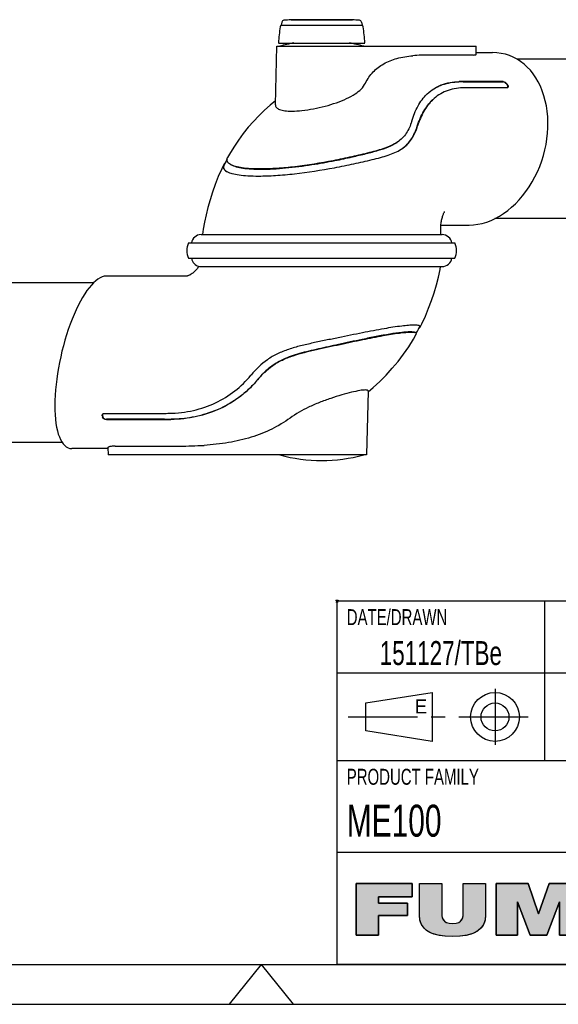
# Model space of a CAD drawing. Extents: x 0 to 420, y 0 to 297.
# Tile 3 of 14: x 205 to 272, y 0 to 123. Entities that reach past the tile are written whole.
import ezdxf

# ---------------------------------------------------------------- set-up
doc = ezdxf.new("R2010")
doc.units = 0
doc.header["$LTSCALE"] = 23.1
doc.linetypes.add('CENTER', pattern=[0.6, 0.375, -0.075, 0.075, -0.075])
doc.layers.get('0').update_dxf_attribs({"linetype": 'CONTINUOUS'})
for name, color, linetype in [('100001_DXF_CONTINUOUS_LINE', 7, 'CONTINUOUS'), ('100003_DXF_CONTINUOUS_LINE', 7, 'CONTINUOUS'), ('100279_DXF_CONTINUOUS_LINE', 7, 'CONTINUOUS'), ('100332_DXF_CONTINUOUS_LINE', 7, 'CONTINUOUS'), ('100332_DXF_FORMAT', 7, 'CONTINUOUS'), ('100337_DXF_CONTINUOUS_LINE', 7, 'CONTINUOUS'), ('105-5481_DXF_CONTINUOUS_LI', 7, 'CONTINUOUS')]:
    doc.layers.add(name, color=color, linetype=linetype)
doc.styles.get("Standard").update_dxf_attribs({"font": 'txt', "width": 0.7})
doc.styles.add('TEXTSTYLE_2', font='txt', dxfattribs={"width": 0.7})
doc.styles.add('TEXTSTYLE_3', font='txt')

# ---------------------------------------------------------------- blocks, each defined once
blk = doc.blocks.new('FUMEX_LOGO_BL1', base_point=(271.47, 11.94))
at = {"layer": '100332_DXF_FORMAT', "linetype": 'CONTINUOUS'}
for points in [[(249.69, 8.65), (246.89, 8.65), (246.89, 15.14), (253.91, 15.14), (253.91, 13.48), (249.69, 13.48), (249.69, 12.67), (253.32, 12.67), (253.32, 11.12), (249.69, 11.12)], [(263.1, 15.14), (263.1, 11.16), (263.06, 10.66), (262.95, 10.23), (262.77, 9.85), (262.52, 9.52), (262.19, 9.24), (261.79, 8.99), (261.28, 8.79), (260.65, 8.63), (259.88, 8.53), (258.96, 8.5), (258.04, 8.53), (257.27, 8.63), (256.64, 8.79), (256.13, 8.99), (255.72, 9.24), (255.39, 9.53), (255.14, 9.86), (254.96, 10.23), (254.85, 10.66), (254.81, 11.16), (254.81, 15.14), (257.61, 15.14), (257.61, 11.61), (257.62, 11.18), (257.68, 10.85), (257.79, 10.6), (257.96, 10.4), (258.19, 10.25), (258.53, 10.15), (258.97, 10.11), (259.41, 10.15), (259.73, 10.25), (259.97, 10.4), (260.13, 10.6), (260.23, 10.86), (260.29, 11.19), (260.3, 11.61), (260.3, 15.14)], [(267.08, 8.65), (264.43, 8.65), (264.43, 15.14), (268.41, 15.14), (269.71, 11.32), (269.74, 11.32), (271.04, 15.14), (275.02, 15.14), (275.02, 8.65), (272.37, 8.65), (272.37, 12.82), (272.35, 12.82), (270.77, 8.65), (268.68, 8.65), (267.1, 12.82), (267.08, 12.82)], [(284.04, 8.65), (276.37, 8.65), (276.37, 15.14), (283.9, 15.14), (283.9, 13.48), (279.17, 13.48), (279.17, 12.67), (283.46, 12.67), (283.46, 11.12), (279.17, 11.12), (279.17, 10.31), (284.04, 10.31)], [(287.6, 8.65), (284.39, 8.65), (287.68, 12.11), (284.68, 15.14), (287.97, 15.14), (289.34, 13.38), (290.69, 15.14), (293.8, 15.14), (290.89, 12.09), (294.13, 8.65), (290.76, 8.65), (289.2, 10.59)], [(294.32, 14.93), (294.24, 14.82), (294.17, 14.71), (294.13, 14.58), (294.1, 14.45), (294.09, 14.31), (293.88, 14.15), (293.87, 14.31), (293.88, 14.48), (293.92, 14.63), (293.98, 14.78), (294.06, 14.92), (294.36, 14.97)], [(294.47, 15.06), (294.36, 14.97), (294.06, 14.92), (294.16, 15.04), (294.58, 15.12)], [(294.7, 15.17), (294.58, 15.12), (294.16, 15.04), (294.27, 15.15), (294.83, 15.2)], [(294.96, 15.21), (294.83, 15.2), (294.27, 15.15), (294.34, 15.2), (295.44, 15.28), (295.58, 15.2), (295.65, 15.15), (295.76, 15.04), (295.86, 14.92), (295.94, 14.78), (296, 14.63), (296.04, 14.48), (296.05, 14.31), (296.04, 14.15), (296, 13.99), (295.94, 13.84), (295.86, 13.71), (295.76, 13.58), (295.65, 13.47), (295.58, 13.42), (295.44, 13.34), (295.29, 13.28), (295.13, 13.25), (294.8, 13.25), (294.64, 13.28), (294.48, 13.34), (294.41, 13.38), (294.96, 13.42), (295.1, 13.43), (295.22, 13.45), (295.35, 13.5), (295.46, 13.57), (295.56, 13.65), (295.6, 13.7), (295.68, 13.8), (295.75, 13.91), (295.79, 14.04), (295.82, 14.17), (295.83, 14.31), (295.82, 14.45), (295.79, 14.58), (295.75, 14.71), (295.68, 14.82), (295.6, 14.93), (295.56, 14.97), (295.46, 15.05), (295.34, 15.12), (295.22, 15.17), (295.1, 15.2)], [(294.96, 15.39), (295.13, 15.37), (295.29, 15.34), (295.44, 15.28), (294.34, 15.2), (294.48, 15.28), (294.64, 15.34), (294.8, 15.37)], [(294.74, 14.77), (294.55, 13.69), (294.55, 14.93), (295.02, 14.93), (295.02, 14.93), (295.13, 14.92), (295.21, 14.91), (295.28, 14.89), (295.33, 14.86), (295.38, 14.82), (295.4, 14.8), (295.41, 14.77), (295.44, 14.72), (295.45, 14.66), (295.46, 14.58), (295.45, 14.5), (295.43, 14.44), (295.41, 14.39), (295.09, 14.39), (295.13, 14.4), (295.16, 14.41), (295.19, 14.43), (295.21, 14.44), (295.23, 14.46), (295.24, 14.49), (295.25, 14.52), (295.26, 14.55), (295.26, 14.59), (295.26, 14.62), (295.25, 14.65), (295.24, 14.68), (295.23, 14.7), (295.21, 14.72), (295.18, 14.73), (295.15, 14.75), (295.12, 14.76), (295.08, 14.77), (295.03, 14.77), (294.99, 14.77), (294.86, 14.77)], [(294.1, 14.17), (294.13, 14.04), (294.17, 13.91), (294.24, 13.8), (294.32, 13.7), (294.16, 13.58), (294.06, 13.71), (293.98, 13.84), (293.92, 13.99), (293.88, 14.15), (294.09, 14.31)], [(294.36, 13.65), (294.46, 13.57), (294.27, 13.47), (294.16, 13.58), (294.32, 13.7)], [(294.96, 14.39), (294.98, 14.39), (295.04, 14.39), (295.09, 14.39), (295.41, 14.39), (294.74, 14.23), (294.74, 13.69), (294.55, 13.69), (294.74, 14.77), (294.74, 14.58), (294.74, 14.39), (294.85, 14.39)], [(295.14, 14.24), (295.49, 13.69), (295.28, 13.69), (294.95, 14.23), (294.74, 14.23), (295.41, 14.39), (295.37, 14.34), (295.33, 14.3), (295.27, 14.27), (295.21, 14.25)], [(294.58, 13.5), (294.7, 13.45), (294.41, 13.38), (294.27, 13.47), (294.46, 13.57)]]:
    blk.add_hatch(color=7, dxfattribs=at).paths.add_polyline_path(points)
at = {"layer": '100332_DXF_FORMAT', "color": 7, "linetype": 'CONTINUOUS'}
for p, q in [((253.91, 15.14), (246.89, 15.14)), ((246.89, 15.14), (246.89, 8.65)), ((253.91, 15.14), (246.89, 15.14)), ((246.89, 15.14), (246.89, 8.65)), ((253.91, 13.48), (253.91, 15.14)), ((253.91, 13.48), (253.91, 15.14)), ((268.41, 15.14), (264.43, 15.14)), ((264.43, 15.14), (264.43, 8.65)), ((268.41, 15.14), (264.43, 15.14)), ((264.43, 15.14), (264.43, 8.65)), ((269.71, 11.32), (268.41, 15.14)), ((269.71, 11.32), (268.41, 15.14)), ((271.04, 15.14), (269.74, 11.32)), ((271.04, 15.14), (269.74, 11.32)), ((275.02, 15.14), (271.04, 15.14)), ((275.02, 15.14), (271.04, 15.14)), ((275.02, 8.65), (275.02, 15.14)), ((275.02, 8.65), (275.02, 15.14)), ((283.9, 15.14), (276.37, 15.14)), ((276.37, 15.14), (276.37, 8.65)), ((283.9, 15.14), (276.37, 15.14)), ((276.37, 15.14), (276.37, 8.65)), ((283.9, 13.48), (283.9, 15.14)), ((283.9, 13.48), (283.9, 15.14)), ((287.97, 15.14), (284.68, 15.14)), ((284.68, 15.14), (287.68, 12.11)), ((287.97, 15.14), (284.68, 15.14)), ((284.68, 15.14), (287.68, 12.11)), ((289.34, 13.38), (287.97, 15.14)), ((289.34, 13.38), (287.97, 15.14)), ((290.69, 15.14), (289.34, 13.38)), ((290.69, 15.14), (289.34, 13.38)), ((293.8, 15.14), (290.69, 15.14)), ((293.8, 15.14), (290.69, 15.14)), ((290.89, 12.09), (293.8, 15.14)), ((290.89, 12.09), (293.8, 15.14)), ((249.69, 12.67), (249.69, 13.48)), ((249.69, 13.48), (253.91, 13.48)), ((249.69, 12.67), (249.69, 13.48)), ((249.69, 13.48), (253.91, 13.48)), ((253.32, 12.67), (249.69, 12.67)), ((253.32, 12.67), (249.69, 12.67)), ((253.32, 11.12), (253.32, 12.67)), ((253.32, 11.12), (253.32, 12.67)), ((267.08, 8.65), (267.08, 12.82)), ((267.08, 12.82), (267.1, 12.82)), ((267.08, 8.65), (267.08, 12.82)), ((267.08, 12.82), (267.1, 12.82)), ((267.1, 12.82), (268.68, 8.65)), ((267.1, 12.82), (268.68, 8.65)), ((270.77, 8.65), (272.35, 12.82)), ((270.77, 8.65), (272.35, 12.82)), ((272.35, 12.82), (272.37, 12.82)), ((272.35, 12.82), (272.37, 12.82)), ((272.37, 12.82), (272.37, 8.65)), ((272.37, 12.82), (272.37, 8.65)), ((279.17, 12.67), (279.17, 13.48)), ((279.17, 13.48), (283.9, 13.48)), ((279.17, 12.67), (279.17, 13.48)), ((279.17, 13.48), (283.9, 13.48)), ((283.46, 12.67), (279.17, 12.67)), ((283.46, 12.67), (279.17, 12.67)), ((283.46, 11.12), (283.46, 12.67)), ((283.46, 11.12), (283.46, 12.67)), ((249.69, 8.65), (249.69, 11.12)), ((249.69, 11.12), (253.32, 11.12)), ((249.69, 8.65), (249.69, 11.12)), ((249.69, 11.12), (253.32, 11.12)), ((269.74, 11.32), (269.71, 11.32)), ((269.74, 11.32), (269.71, 11.32)), ((279.17, 10.31), (279.17, 11.12)), ((279.17, 11.12), (283.46, 11.12)), ((279.17, 10.31), (279.17, 11.12)), ((279.17, 11.12), (283.46, 11.12)), ((287.68, 12.11), (284.39, 8.65)), ((287.68, 12.11), (284.39, 8.65)), ((294.13, 8.65), (290.89, 12.09)), ((294.13, 8.65), (290.89, 12.09)), ((284.04, 10.31), (279.17, 10.31)), ((284.04, 10.31), (279.17, 10.31)), ((284.04, 8.65), (284.04, 10.31)), ((284.04, 8.65), (284.04, 10.31)), ((287.6, 8.65), (289.2, 10.59)), ((287.6, 8.65), (289.2, 10.59)), ((289.2, 10.59), (290.76, 8.65)), ((289.2, 10.59), (290.76, 8.65)), ((246.89, 8.65), (249.69, 8.65)), ((246.89, 8.65), (249.69, 8.65)), ((264.43, 8.65), (267.08, 8.65)), ((264.43, 8.65), (267.08, 8.65)), ((268.68, 8.65), (270.77, 8.65)), ((268.68, 8.65), (270.77, 8.65)), ((272.37, 8.65), (275.02, 8.65)), ((272.37, 8.65), (275.02, 8.65)), ((276.37, 8.65), (284.04, 8.65)), ((276.37, 8.65), (284.04, 8.65)), ((284.39, 8.65), (287.6, 8.65)), ((284.39, 8.65), (287.6, 8.65)), ((290.76, 8.65), (294.13, 8.65)), ((290.76, 8.65), (294.13, 8.65))]:
    blk.add_line(p, q, dxfattribs=at)
for points in [[(249.69, 8.65), (246.89, 8.65), (246.89, 15.14), (253.91, 15.14), (253.91, 13.48), (249.69, 13.48), (249.69, 12.67), (253.32, 12.67), (253.32, 11.12), (249.69, 11.12), (249.69, 8.65)], [(263.1, 15.14), (263.1, 11.16), (263.06, 10.66), (262.95, 10.23), (262.77, 9.85), (262.52, 9.52), (262.19, 9.24), (261.79, 8.99), (261.28, 8.79), (260.65, 8.63), (259.88, 8.53), (258.96, 8.5), (258.04, 8.53), (257.27, 8.63), (256.64, 8.79), (256.13, 8.99), (255.72, 9.24), (255.39, 9.53), (255.14, 9.86), (254.96, 10.23), (254.85, 10.66), (254.81, 11.16), (254.81, 15.14), (257.61, 15.14), (257.61, 11.61), (257.62, 11.18), (257.68, 10.85), (257.79, 10.6), (257.96, 10.4), (258.19, 10.25), (258.53, 10.15), (258.97, 10.11), (259.41, 10.15), (259.73, 10.25), (259.97, 10.4), (260.13, 10.6), (260.23, 10.86), (260.29, 11.19), (260.3, 11.61), (260.3, 15.14), (263.1, 15.14)], [(267.08, 8.65), (264.43, 8.65), (264.43, 15.14), (268.41, 15.14), (269.71, 11.32), (269.74, 11.32), (271.04, 15.14), (275.02, 15.14), (275.02, 8.65), (272.37, 8.65), (272.37, 12.82), (272.35, 12.82), (270.77, 8.65), (268.68, 8.65), (267.1, 12.82), (267.08, 12.82), (267.08, 8.65)], [(284.04, 8.65), (276.37, 8.65), (276.37, 15.14), (283.9, 15.14), (283.9, 13.48), (279.17, 13.48), (279.17, 12.67), (283.46, 12.67), (283.46, 11.12), (279.17, 11.12), (279.17, 10.31), (284.04, 10.31), (284.04, 8.65)], [(287.6, 8.65), (284.39, 8.65), (287.68, 12.11), (284.68, 15.14), (287.97, 15.14), (289.34, 13.38), (290.69, 15.14), (293.8, 15.14), (290.89, 12.09), (294.13, 8.65), (290.76, 8.65), (289.2, 10.59), (287.6, 8.65)], [(294.32, 14.93), (294.24, 14.82), (294.17, 14.71), (294.13, 14.58), (294.1, 14.45), (294.09, 14.31), (293.88, 14.15), (293.87, 14.31), (293.88, 14.48), (293.92, 14.63), (293.98, 14.78), (294.06, 14.92), (294.36, 14.97), (294.32, 14.93)], [(294.47, 15.06), (294.36, 14.97), (294.06, 14.92), (294.16, 15.04), (294.58, 15.12), (294.47, 15.06)], [(294.7, 15.17), (294.58, 15.12), (294.16, 15.04), (294.27, 15.15), (294.83, 15.2), (294.7, 15.17)], [(294.96, 15.21), (294.83, 15.2), (294.27, 15.15), (294.34, 15.2), (295.44, 15.28), (295.58, 15.2), (295.65, 15.15), (295.76, 15.04), (295.86, 14.92), (295.94, 14.78), (296, 14.63), (296.04, 14.48), (296.05, 14.31), (296.04, 14.15), (296, 13.99), (295.94, 13.84), (295.86, 13.71), (295.76, 13.58), (295.65, 13.47), (295.58, 13.42), (295.44, 13.34), (295.29, 13.28), (295.13, 13.25), (294.8, 13.25), (294.64, 13.28), (294.48, 13.34), (294.41, 13.38), (294.96, 13.42), (295.1, 13.43), (295.22, 13.45), (295.35, 13.5), (295.46, 13.57), (295.56, 13.65), (295.6, 13.7), (295.68, 13.8), (295.75, 13.91), (295.79, 14.04), (295.82, 14.17), (295.83, 14.31), (295.82, 14.45), (295.79, 14.58), (295.75, 14.71), (295.68, 14.82), (295.6, 14.93), (295.56, 14.97), (295.46, 15.05), (295.34, 15.12), (295.22, 15.17), (295.1, 15.2), (294.96, 15.21)], [(294.96, 15.39), (295.13, 15.37), (295.29, 15.34), (295.44, 15.28), (294.34, 15.2), (294.48, 15.28), (294.64, 15.34), (294.8, 15.37), (294.96, 15.39)], [(294.74, 14.77), (294.55, 13.69), (294.55, 14.93), (295.02, 14.93), (295.02, 14.93), (295.13, 14.92), (295.21, 14.91), (295.28, 14.89), (295.33, 14.86), (295.38, 14.82), (295.4, 14.8), (295.41, 14.77), (295.44, 14.72), (295.45, 14.66), (295.46, 14.58), (295.45, 14.5), (295.43, 14.44), (295.41, 14.39), (295.09, 14.39), (295.13, 14.4), (295.16, 14.41), (295.19, 14.43), (295.21, 14.44), (295.23, 14.46), (295.24, 14.49), (295.25, 14.52), (295.26, 14.55), (295.26, 14.59), (295.26, 14.62), (295.25, 14.65), (295.24, 14.68), (295.23, 14.7), (295.21, 14.72), (295.18, 14.73), (295.15, 14.75), (295.12, 14.76), (295.08, 14.77), (295.03, 14.77), (294.99, 14.77), (294.86, 14.77), (294.74, 14.77)], [(294.1, 14.17), (294.13, 14.04), (294.17, 13.91), (294.24, 13.8), (294.32, 13.7), (294.16, 13.58), (294.06, 13.71), (293.98, 13.84), (293.92, 13.99), (293.88, 14.15), (294.09, 14.31), (294.1, 14.17)], [(294.36, 13.65), (294.46, 13.57), (294.27, 13.47), (294.16, 13.58), (294.32, 13.7), (294.36, 13.65)], [(294.96, 14.39), (294.98, 14.39), (295.04, 14.39), (295.09, 14.39), (295.41, 14.39), (294.74, 14.23), (294.74, 13.69), (294.55, 13.69), (294.74, 14.77), (294.74, 14.58), (294.74, 14.39), (294.85, 14.39), (294.96, 14.39)], [(295.14, 14.24), (295.49, 13.69), (295.28, 13.69), (294.95, 14.23), (294.74, 14.23), (295.41, 14.39), (295.37, 14.34), (295.33, 14.3), (295.27, 14.27), (295.21, 14.25), (295.14, 14.24)], [(294.58, 13.5), (294.7, 13.45), (294.41, 13.38), (294.27, 13.47), (294.46, 13.57), (294.58, 13.5)]]:
    blk.add_lwpolyline(points, dxfattribs=at)
for points, knots in [([(263.1, 15.14), (263.1, 15.14), (260.3, 15.14), (260.3, 15.14), (260.3, 15.14), (260.3, 11.61), (260.3, 11.61), (260.3, 10.94), (260.3, 10.11), (258.97, 10.11), (257.61, 10.11), (257.61, 10.94), (257.61, 11.61), (257.61, 11.61), (257.61, 15.14), (257.61, 15.14), (257.61, 15.14), (254.81, 15.14), (254.81, 15.14), (254.81, 15.14), (254.81, 11.16), (254.81, 11.16), (254.81, 9.36), (256.19, 8.5), (258.96, 8.5), (261.74, 8.5), (263.1, 9.36), (263.1, 11.16), (263.1, 11.16), (263.1, 15.14), (263.1, 15.14)], [0, 0, 0, 0, 1, 1, 1, 2, 2, 2, 3, 3, 3, 4, 4, 4, 5, 5, 5, 6, 6, 6, 7, 7, 7, 8, 8, 8, 9, 9, 9, 10, 10, 10, 10]), ([(263.1, 15.14), (263.1, 15.14), (260.3, 15.14), (260.3, 15.14), (260.3, 15.14), (260.3, 11.61), (260.3, 11.61), (260.3, 10.94), (260.3, 10.11), (258.97, 10.11), (257.61, 10.11), (257.61, 10.94), (257.61, 11.61), (257.61, 11.61), (257.61, 15.14), (257.61, 15.14), (257.61, 15.14), (254.81, 15.14), (254.81, 15.14), (254.81, 15.14), (254.81, 11.16), (254.81, 11.16), (254.81, 9.36), (256.19, 8.5), (258.96, 8.5), (261.74, 8.5), (263.1, 9.36), (263.1, 11.16), (263.1, 11.16), (263.1, 15.14), (263.1, 15.14)], [0, 0, 0, 0, 1, 1, 1, 2, 2, 2, 3, 3, 3, 4, 4, 4, 5, 5, 5, 6, 6, 6, 7, 7, 7, 8, 8, 8, 9, 9, 9, 10, 10, 10, 10]), ([(294.96, 13.24), (295.55, 13.24), (296.05, 13.69), (296.05, 14.31), (296.05, 14.93), (295.55, 15.39), (294.96, 15.39), (294.37, 15.39), (293.87, 14.93), (293.87, 14.31), (293.87, 13.69), (294.37, 13.24), (294.96, 13.24)], [0, 0, 0, 0, 1, 1, 1, 2, 2, 2, 3, 3, 3, 4, 4, 4, 4]), ([(294.96, 13.24), (295.55, 13.24), (296.05, 13.69), (296.05, 14.31), (296.05, 14.93), (295.55, 15.39), (294.96, 15.39), (294.37, 15.39), (293.87, 14.93), (293.87, 14.31), (293.87, 13.69), (294.37, 13.24), (294.96, 13.24)], [0, 0, 0, 0, 1, 1, 1, 2, 2, 2, 3, 3, 3, 4, 4, 4, 4]), ([(294.09, 14.31), (294.09, 14.82), (294.47, 15.21), (294.96, 15.21), (295.45, 15.21), (295.83, 14.82), (295.83, 14.31), (295.83, 13.8), (295.45, 13.42), (294.96, 13.42), (294.47, 13.42), (294.09, 13.8), (294.09, 14.31)], [0, 0, 0, 0, 1, 1, 1, 2, 2, 2, 3, 3, 3, 4, 4, 4, 4]), ([(294.09, 14.31), (294.09, 14.82), (294.47, 15.21), (294.96, 15.21), (295.45, 15.21), (295.83, 14.82), (295.83, 14.31), (295.83, 13.8), (295.45, 13.42), (294.96, 13.42), (294.47, 13.42), (294.09, 13.8), (294.09, 14.31)], [0, 0, 0, 0, 1, 1, 1, 2, 2, 2, 3, 3, 3, 4, 4, 4, 4]), ([(294.74, 14.23), (294.74, 14.23), (294.95, 14.23), (294.95, 14.23), (294.95, 14.23), (295.28, 13.69), (295.28, 13.69), (295.28, 13.69), (295.49, 13.69), (295.49, 13.69), (295.49, 13.69), (295.14, 14.24), (295.14, 14.24), (295.32, 14.26), (295.46, 14.36), (295.46, 14.58), (295.46, 14.82), (295.31, 14.93), (295.02, 14.93), (295.02, 14.93), (294.55, 14.93), (294.55, 14.93), (294.55, 14.93), (294.55, 13.69), (294.55, 13.69), (294.55, 13.69), (294.74, 13.69), (294.74, 13.69), (294.74, 13.69), (294.74, 14.23), (294.74, 14.23)], [0, 0, 0, 0, 1, 1, 1, 2, 2, 2, 3, 3, 3, 4, 4, 4, 5, 5, 5, 6, 6, 6, 7, 7, 7, 8, 8, 8, 9, 9, 9, 10, 10, 10, 10]), ([(294.74, 14.23), (294.74, 14.23), (294.95, 14.23), (294.95, 14.23), (294.95, 14.23), (295.28, 13.69), (295.28, 13.69), (295.28, 13.69), (295.49, 13.69), (295.49, 13.69), (295.49, 13.69), (295.14, 14.24), (295.14, 14.24), (295.32, 14.26), (295.46, 14.36), (295.46, 14.58), (295.46, 14.82), (295.31, 14.93), (295.02, 14.93), (295.02, 14.93), (294.55, 14.93), (294.55, 14.93), (294.55, 14.93), (294.55, 13.69), (294.55, 13.69), (294.55, 13.69), (294.74, 13.69), (294.74, 13.69), (294.74, 13.69), (294.74, 14.23), (294.74, 14.23)], [0, 0, 0, 0, 1, 1, 1, 2, 2, 2, 3, 3, 3, 4, 4, 4, 5, 5, 5, 6, 6, 6, 7, 7, 7, 8, 8, 8, 9, 9, 9, 10, 10, 10, 10]), ([(294.74, 14.39), (294.74, 14.39), (294.74, 14.77), (294.74, 14.77), (294.74, 14.77), (294.99, 14.77), (294.99, 14.77), (295.12, 14.77), (295.26, 14.74), (295.26, 14.59), (295.26, 14.4), (295.12, 14.39), (294.96, 14.39), (294.96, 14.39), (294.74, 14.39), (294.74, 14.39)], [0, 0, 0, 0, 1, 1, 1, 2, 2, 2, 3, 3, 3, 4, 4, 4, 5, 5, 5, 5]), ([(294.74, 14.39), (294.74, 14.39), (294.74, 14.77), (294.74, 14.77), (294.74, 14.77), (294.99, 14.77), (294.99, 14.77), (295.12, 14.77), (295.26, 14.74), (295.26, 14.59), (295.26, 14.4), (295.12, 14.39), (294.96, 14.39), (294.96, 14.39), (294.74, 14.39), (294.74, 14.39)], [0, 0, 0, 0, 1, 1, 1, 2, 2, 2, 3, 3, 3, 4, 4, 4, 5, 5, 5, 5])]:
    blk.add_open_spline(points, degree=3, knots=knots, dxfattribs=at)
for points in [[(294.96, 13.42), (294.41, 13.38), (294.83, 13.43), (294.7, 13.45)], [(294.96, 13.24), (294.8, 13.25), (295.13, 13.25)]]:
    blk.add_solid(points, dxfattribs=at)
blk = doc.blocks.new('SYMBOL_0_BL2', base_point=(257.5, 36))
at = {"layer": '100332_DXF_CONTINUOUS_LINE', "color": 7, "linetype": 'CENTER'}
for p, q in [((264.28, 39.5), (264.28, 32.5)), ((245.9, 36), (269.09, 36))]:
    blk.add_line(p, q, dxfattribs=at)
at = {"layer": '100332_DXF_CONTINUOUS_LINE', "color": 7, "linetype": 'CONTINUOUS'}
for p, q in [((248.09, 37.75), (256.4, 39.06)), ((256.4, 39.06), (256.4, 32.94)), ((248.09, 34.25), (248.09, 37.75)), ((256.4, 32.94), (248.09, 34.25))]:
    blk.add_line(p, q, dxfattribs=at)
for radius in [3.06, 1.75]:
    blk.add_circle((264.28, 36), radius, dxfattribs=at)

msp = doc.modelspace()

# ---------------------------------------------------------------- linework, layer by layer
at = {"layer": '100001_DXF_CONTINUOUS_LINE', "color": 7, "linetype": 'CONTINUOUS'}
for p, q in [((236.79, 112.67), (236.98, 120.02)), ((236.98, 120.02), (261.9, 120.02)), ((261.93, 119), (261.9, 120.02)), ((261.59, 118.92), (256.09, 118.92)), ((261.92, 119.22), (263.98, 119.22)), ((260.31, 115.56), (265.29, 115.56)), ((265.32, 115.59), (260.34, 115.59)), ((265.8, 114.81), (260.82, 114.81)), ((265.83, 115.1), (265.74, 115.25)), ((230.44, 105.28), (230.36, 105.13)), ((234.65, 103.76), (234.68, 103.76)), ((257.51, 97.62), (261.03, 97.62)), ((227.48, 96.42), (257.67, 96.42)), ((227.65, 92.42), (257.67, 92.42)), ((225.66, 91.22), (215.6, 91.22)), ((254.42, 84.06), (254.56, 84.33)), ((254.56, 84.33), (254.69, 84.57)), ((254.69, 84.57), (254.84, 84.85)), ((233.74, 78.83), (233.72, 78.81)), ((248.39, 76.82), (248.18, 68.82)), ((215.4, 74.03), (222.69, 74.03)), ((222.69, 74.03), (222.77, 74.03)), ((223.48, 74.04), (223.49, 74.04)), ((215.13, 73.75), (215.17, 73.59)), ((215.62, 73.25), (222.9, 73.25)), ((222.91, 73.28), (215.63, 73.28)), ((215.81, 69.62), (211.29, 69.62)), ((215.81, 69.74), (215.83, 68.82)), ((216.74, 69.92), (224.8, 69.92)), ((248.18, 68.82), (215.83, 68.82))]:
    msp.add_line(p, q, dxfattribs=at)
for points in [[(236.8, 113.18), (236.15, 112.64), (235.43, 112), (234.73, 111.32), (234.05, 110.6), (233.39, 109.86), (232.76, 109.07), (232.15, 108.25), (231.58, 107.39), (231.04, 106.5), (230.8, 106.09)], [(230.3, 105.14), (230.06, 104.64), (229.63, 103.68), (229.25, 102.71), (228.9, 101.73), (228.6, 100.77), (228.33, 99.82), (228.11, 98.9), (227.92, 98), (227.76, 97.12), (227.65, 96.42)], [(230.73, 105.83), (230.63, 105.65), (230.57, 105.53), (230.5, 105.4), (230.44, 105.28)], [(257.51, 96.42), (257.51, 96.51), (257.5, 96.7), (257.49, 96.89), (257.48, 97.06), (257.49, 97.23), (257.49, 97.4), (257.5, 97.55), (257.51, 97.7), (257.53, 97.84), (257.55, 97.98), (257.57, 98.11), (257.6, 98.24), (257.63, 98.36), (257.66, 98.48), (257.69, 98.59), (257.72, 98.7), (257.76, 98.8), (257.79, 98.9), (257.82, 98.98), (257.85, 99.06), (257.88, 99.13), (257.91, 99.19), (257.94, 99.24), (257.96, 99.28), (257.97, 99.3), (257.97, 99.31)], [(227.19, 92.46), (227.14, 92.37), (227.08, 92.28), (227.02, 92.19), (226.95, 92.1), (226.87, 92.01), (226.79, 91.92), (226.71, 91.84), (226.63, 91.76), (226.54, 91.68), (226.45, 91.6), (226.35, 91.53), (226.26, 91.47), (226.17, 91.41), (226.07, 91.36), (225.99, 91.32), (225.91, 91.28), (225.83, 91.26), (225.77, 91.24), (225.72, 91.23), (225.69, 91.22), (225.67, 91.22), (225.66, 91.22)], [(254.89, 84.82), (255.11, 85.26), (255.56, 86.22), (255.97, 87.2), (256.34, 88.18), (256.66, 89.14), (256.95, 90.12), (257.2, 91.1), (257.4, 92.06), (257.46, 92.42)], [(248.38, 76.73), (249.02, 77.26), (249.85, 78.02), (250.64, 78.82), (251.41, 79.67), (252.14, 80.54), (252.83, 81.45), (253.47, 82.38), (254.07, 83.33), (254.41, 83.93)]]:
    msp.add_lwpolyline(points, dxfattribs=at)
for centre, radius, start, end in [((242.58, 100.73), 20, 99.9825, 105.2481), ((242.58, 100.73), 20, 74.7519, 80.0175), ((256.06, 95.7), 23.22, 89.9493, 95.121), ((260.31, 86.21), 29.35, 89.9986, 91.0694), ((260.33, 86.1), 29.49, 89.9991, 91.0647), ((260.39, 107.99), 6.82, 91.0095, 91.2605), ((260.82, 84.04), 30.77, 90.3343, 91.0097), ((260.82, 83.9), 30.92, 89.9997, 90.3338), ((256.65, 109.53), 10.79, 31.2742, 32.2456), ((259.66, 110), 5.6, 133.7886, 134.2694), ((246.48, 112.87), 7.71, 342.8987, 343.1447), ((249.93, 111.17), 4.82, 302.6416, 303.9482), ((230.97, 104.81), 0.74, 150.3206, 153.5298), ((231, 104.8), 0.721, 152.1432, 152.951), ((231.57, 105.91), 1.8, 240.3415, 242.0365), ((227.48, 95.22), 1.2, 90, 172.8136), ((257.67, 95.22), 1.2, 7.1864, 90), ((227.48, 93.62), 1.2, 187.1864, 260.8952), ((257.67, 93.62), 1.2, 270, 352.8136), ((254.17, 79.26), 5.82, 90.0248, 90.4527), ((254.2, 84.04), 0.24, 330.5555, 334.7093), ((254.7, 84.92), 0.221, 331.7393, 332.7892), ((222.69, 139.88), 65.85, 270.0758, 270.6903), ((231.12, 78.05), 16.59, 195.1718, 195.7292), ((222.9, 136.25), 63, 269.9993, 270.7285), ((222.92, 135.97), 62.69, 269.999, 270.7317), ((224.83, 119.52), 49.59, 269.9641, 273.5033), ((242.58, 88.12), 20, 254.7519, 285.2481)]:
    msp.add_arc(centre, radius, start, end, dxfattribs=at)
for centre, major_axis, ratio, start_param, end_param in [((262.5, 108.42), (3.29, 10.53), 0.734676, -2.915914, 0.225679), ((213.45, 80.42), (2.42, 10.77), 0.327316, 0.073486, 3.215079)]:
    msp.add_ellipse(centre, major_axis=major_axis, ratio=ratio, start_param=start_param, end_param=end_param, dxfattribs=at)
for points, knots in [([(248.07, 115.41), (248.32, 115.91), (248.96, 116.85), (250.34, 117.91), (252.06, 118.57), (253.32, 118.77), (253.99, 118.83)], [0, 0, 0, 0, 0.235037, 0.46737, 0.717846, 1, 1, 1, 1]), ([(261.59, 118.92), (261.68, 118.92), (261.78, 118.93), (261.9, 118.96), (261.93, 118.99), (261.93, 119)], [0, 0, 0, 0, 0.703334, 0.895409, 1, 1, 1, 1]), ([(238.84, 111.89), (239.27, 111.89), (240.17, 111.95), (241.57, 112.17), (243.01, 112.49), (244.4, 112.92), (245.67, 113.42), (246.97, 114.12), (247.79, 114.85), (248.07, 115.41)], [0, 0, 0, 0, 0.125306, 0.267062, 0.415408, 0.560987, 0.696068, 0.815338, 1, 1, 1, 1]), ([(255.79, 114.04), (256.04, 114.28), (256.59, 114.72), (257.9, 115.38), (259.03, 115.57), (259.79, 115.59)], [0, 0, 0, 0, 0.239234, 0.481138, 1, 1, 1, 1]), ([(255.79, 114.04), (256.07, 114.31), (256.68, 114.77), (258, 115.38), (259.06, 115.54), (259.76, 115.56)], [0, 0, 0, 0, 0.271567, 0.519417, 1, 1, 1, 1]), ([(260.24, 114.81), (259.53, 114.79), (258.15, 114.55), (256.96, 113.78), (256.48, 113.32)], [0, 0, 0, 0, 0.516628, 1, 1, 1, 1]), ([(265.74, 115.25), (265.68, 115.34), (265.55, 115.47), (265.37, 115.56), (265.29, 115.56)], [0, 0, 0, 0, 0.544719, 1, 1, 1, 1]), ([(265.32, 115.59), (265.4, 115.59), (265.58, 115.51), (265.72, 115.37), (265.77, 115.29)], [0, 0, 0, 0, 0.45704, 1, 1, 1, 1]), ([(265.9, 114.85), (265.88, 114.84), (265.86, 114.82), (265.83, 114.82), (265.82, 114.82)], [0, 0, 0, 0, 0.731254, 1, 1, 1, 1]), ([(265.9, 114.91), (265.9, 114.93), (265.89, 114.99), (265.86, 115.05), (265.83, 115.1)], [0, 0, 0, 0, 0.214614, 1, 1, 1, 1]), ([(265.87, 115.13), (265.89, 115.11), (265.93, 115.02), (265.94, 114.9), (265.9, 114.85)], [0, 0, 0, 0, 0.322826, 1, 1, 1, 1]), ([(265.88, 114.84), (265.89, 114.85), (265.9, 114.88), (265.9, 114.91), (265.9, 114.91)], [0, 0, 0, 0, 0.726456, 1, 1, 1, 1]), ([(253.86, 110.64), (254.06, 111.29), (254.54, 112.51), (255.31, 113.58), (255.75, 114.01)], [0, 0, 0, 0, 0.526723, 1, 1, 1, 1]), ([(236.79, 112.67), (236.78, 112.62), (236.8, 112.49), (236.91, 112.33), (237.08, 112.2), (237.43, 112.03), (238.03, 111.91), (238.55, 111.89), (238.84, 111.89)], [0, 0, 0, 0, 0.073054, 0.149168, 0.238141, 0.34606, 0.628119, 1, 1, 1, 1]), ([(254.55, 110.02), (254.76, 110.66), (255.25, 111.85), (256.02, 112.88), (256.45, 113.28)], [0, 0, 0, 0, 0.535271, 1, 1, 1, 1]), ([(256.48, 113.32), (256.05, 112.9), (255.27, 111.86), (254.79, 110.68), (254.59, 110.04)], [0, 0, 0, 0, 0.473625, 1, 1, 1, 1]), ([(253.85, 110.61), (253.77, 110.35), (253.58, 109.83), (253.2, 109.12), (252.69, 108.49), (252.28, 108.15), (252.06, 108)], [0, 0, 0, 0, 0.255412, 0.505235, 0.751106, 1, 1, 1, 1]), ([(252.62, 107.17), (252.86, 107.33), (253.31, 107.7), (253.85, 108.39), (254.28, 109.18), (254.49, 109.75), (254.59, 110.04)], [0, 0, 0, 0, 0.244526, 0.488942, 0.740395, 1, 1, 1, 1]), ([(252.65, 107.2), (252.88, 107.36), (253.31, 107.73), (253.84, 108.4), (254.25, 109.17), (254.46, 109.73), (254.55, 110.02)], [0, 0, 0, 0, 0.243528, 0.487456, 0.738444, 1, 1, 1, 1]), ([(252.06, 108), (251.57, 107.68), (250.73, 107.32), (249.53, 106.95), (248.16, 106.58), (246.32, 106.15), (243.23, 105.5), (240.1, 104.98), (237.06, 104.7), (235.63, 104.64), (234.96, 104.64)], [0, 0, 0, 0, 0.099607, 0.155123, 0.214337, 0.34206, 0.478284, 0.755096, 0.884361, 1, 1, 1, 1]), ([(234.99, 104.61), (236.01, 104.61), (238.14, 104.74), (241.23, 105.14), (244.02, 105.64), (246.28, 106.12), (248.09, 106.55), (249.61, 106.95), (250.92, 107.37), (251.69, 107.76), (252.02, 107.98)], [0, 0, 0, 0, 0.175049, 0.366517, 0.534388, 0.66234, 0.763285, 0.853896, 0.931817, 1, 1, 1, 1]), ([(234.68, 103.76), (235.39, 103.76), (236.89, 103.82), (240.07, 104.11), (243.34, 104.62), (246.57, 105.28), (248.49, 105.71), (249.91, 106.07), (251.15, 106.43), (252.02, 106.79), (252.52, 107.11)], [0, 0, 0, 0, 0.116352, 0.246325, 0.524257, 0.660673, 0.788103, 0.846903, 0.901811, 1, 1, 1, 1]), ([(230.3, 105.14), (230.27, 105.08), (230.23, 104.93), (230.28, 104.7), (230.44, 104.5), (230.59, 104.39), (230.68, 104.34)], [0, 0, 0, 0, 0.230011, 0.445864, 0.692058, 1, 1, 1, 1]), ([(230.31, 105.01), (230.29, 104.94), (230.28, 104.81), (230.36, 104.62), (230.5, 104.47), (230.61, 104.38), (230.68, 104.34)], [0, 0, 0, 0, 0.244165, 0.47748, 0.726829, 1, 1, 1, 1]), ([(230.36, 105.12), (230.35, 105.11), (230.33, 105.08), (230.32, 105.04), (230.31, 105.01)], [0, 0, 0, 0, 0.262585, 1, 1, 1, 1]), ([(230.5, 105.4), (230.48, 105.38), (230.42, 105.32), (230.36, 105.24), (230.32, 105.18)], [0, 0, 0, 0, 0.271566, 1, 1, 1, 1]), ([(231.17, 105.21), (231.08, 105.26), (230.93, 105.36), (230.77, 105.56), (230.7, 105.79), (230.73, 105.94), (230.76, 106)], [0, 0, 0, 0, 0.30805, 0.557554, 0.775392, 1, 1, 1, 1]), ([(234.96, 104.64), (234.53, 104.64), (233.75, 104.66), (232.69, 104.76), (231.84, 104.93), (231.36, 105.1), (231.17, 105.21)], [0, 0, 0, 0, 0.329054, 0.607523, 0.831336, 1, 1, 1, 1]), ([(231.22, 105.18), (231.43, 105.07), (231.92, 104.89), (232.78, 104.73), (233.82, 104.63), (234.58, 104.61), (234.99, 104.61)], [0, 0, 0, 0, 0.185347, 0.40582, 0.679494, 1, 1, 1, 1]), ([(230.72, 104.32), (230.92, 104.21), (231.42, 104.04), (232.3, 103.88), (233.4, 103.78), (234.21, 103.76), (234.65, 103.76)], [0, 0, 0, 0, 0.168478, 0.392506, 0.671098, 1, 1, 1, 1]), ([(227.29, 92.44), (227.34, 92.43), (227.46, 92.42), (227.58, 92.42), (227.65, 92.42)], [0, 0, 0, 0, 0.41265, 1, 1, 1, 1]), ([(254.12, 85.08), (253.9, 85.08), (253.39, 85.05), (252.15, 84.92), (250.23, 84.61), (247.58, 84.1), (245.15, 83.6), (243.08, 83.18), (241.51, 82.85), (239.95, 82.5), (238.45, 82.08), (237.04, 81.52), (235.37, 80.56), (234.34, 79.55), (233.74, 78.83)], [0, 0, 0, 0, 0.030715, 0.070166, 0.172307, 0.298948, 0.441139, 0.515162, 0.589556, 0.663141, 0.734857, 0.804086, 0.870959, 1, 1, 1, 1]), ([(234.52, 78.21), (235.08, 78.89), (236.06, 79.84), (237.66, 80.75), (239, 81.27), (240.43, 81.68), (242.41, 82.14), (244.85, 82.66), (247.63, 83.26), (250.1, 83.75), (251.89, 84.05), (253.04, 84.18), (253.51, 84.2), (253.72, 84.2)], [0, 0, 0, 0, 0.12903, 0.196695, 0.267015, 0.339739, 0.414003, 0.562813, 0.704553, 0.830235, 0.931125, 0.969918, 1, 1, 1, 1]), ([(253.67, 84.23), (253.32, 84.23), (252.47, 84.16), (251.04, 83.95), (249.39, 83.65), (247.24, 83.21), (244.83, 82.68), (242.21, 82.11), (239.87, 81.57), (238.07, 80.97), (236.81, 80.29), (235.69, 79.49), (234.97, 78.75), (234.53, 78.23)], [0, 0, 0, 0, 0.051955, 0.125244, 0.210894, 0.297649, 0.447356, 0.572645, 0.691293, 0.799023, 0.850273, 0.900292, 1, 1, 1, 1]), ([(254.31, 84.14), (254.23, 84.18), (254.02, 84.22), (253.81, 84.23), (253.67, 84.23)], [0, 0, 0, 0, 0.388546, 1, 1, 1, 1]), ([(253.72, 84.2), (253.85, 84.2), (254.06, 84.2), (254.28, 84.16), (254.35, 84.12)], [0, 0, 0, 0, 0.613772, 1, 1, 1, 1]), ([(254.78, 85.02), (254.71, 85.05), (254.5, 85.08), (254.29, 85.08), (254.17, 85.08)], [0, 0, 0, 0, 0.402615, 1, 1, 1, 1]), ([(254.35, 84.12), (254.38, 84.1), (254.45, 84.05), (254.43, 83.97), (254.42, 83.94)], [0, 0, 0, 0, 0.519646, 1, 1, 1, 1]), ([(254.75, 84.66), (254.75, 84.67), (254.78, 84.69), (254.81, 84.72), (254.83, 84.73)], [0, 0, 0, 0, 0.270382, 1, 1, 1, 1]), ([(254.91, 84.87), (254.91, 84.89), (254.9, 84.95), (254.86, 84.98), (254.83, 84.99)], [0, 0, 0, 0, 0.452747, 1, 1, 1, 1]), ([(254.83, 84.73), (254.83, 84.74), (254.86, 84.77), (254.88, 84.8), (254.89, 84.82)], [0, 0, 0, 0, 0.28341, 1, 1, 1, 1]), ([(254.85, 84.86), (254.86, 84.88), (254.87, 84.93), (254.85, 84.97), (254.84, 84.98)], [0, 0, 0, 0, 0.515366, 1, 1, 1, 1]), ([(223.49, 74.04), (224.51, 74.05), (226.51, 74.28), (229.31, 75.24), (231.77, 76.75), (233.13, 78.08), (233.72, 78.81)], [0, 0, 0, 0, 0.262459, 0.513958, 0.757744, 1, 1, 1, 1]), ([(234.52, 78.21), (234.21, 77.82), (233.54, 77.1), (232.04, 75.8), (229.86, 74.49), (226.9, 73.5), (224.78, 73.27), (223.7, 73.26)], [0, 0, 0, 0, 0.120828, 0.241213, 0.484271, 0.736126, 1, 1, 1, 1]), ([(234.53, 78.23), (234.17, 77.78), (233.38, 76.94), (231.64, 75.53), (229.31, 74.27), (226.46, 73.47), (224.61, 73.3), (223.72, 73.29)], [0, 0, 0, 0, 0.141568, 0.28124, 0.547401, 0.781876, 1, 1, 1, 1]), ([(248.04, 76.96), (247.94, 76.96), (247.7, 76.94), (247.13, 76.85), (246.25, 76.66), (245.04, 76.33), (243.69, 75.9), (242.3, 75.4), (240.56, 74.65), (239.34, 73.97), (238.62, 73.44)], [0, 0, 0, 0, 0.030156, 0.069263, 0.171246, 0.298051, 0.440453, 0.589331, 0.736446, 1, 1, 1, 1]), ([(248.39, 76.82), (248.39, 76.84), (248.37, 76.89), (248.32, 76.92), (248.21, 76.95), (248.11, 76.96), (248.04, 76.96)], [0, 0, 0, 0, 0.152082, 0.289207, 0.471145, 1, 1, 1, 1]), ([(215.2, 73.97), (215.21, 73.98), (215.27, 74.02), (215.35, 74.03), (215.4, 74.03)], [0, 0, 0, 0, 0.235172, 1, 1, 1, 1]), ([(215.11, 73.71), (215.11, 73.73), (215.1, 73.78), (215.1, 73.83), (215.12, 73.87)], [0, 0, 0, 0, 0.260853, 1, 1, 1, 1]), ([(215.62, 73.25), (215.52, 73.25), (215.32, 73.31), (215.18, 73.47), (215.15, 73.56)], [0, 0, 0, 0, 0.524732, 1, 1, 1, 1]), ([(215.17, 73.59), (215.19, 73.5), (215.33, 73.34), (215.53, 73.28), (215.63, 73.28)], [0, 0, 0, 0, 0.477434, 1, 1, 1, 1]), ([(238.62, 73.44), (237.91, 72.91), (236.34, 71.97), (233.73, 70.95), (230.87, 70.3), (228.88, 70.08), (227.86, 70.02)], [0, 0, 0, 0, 0.232631, 0.475587, 0.731403, 1, 1, 1, 1]), ([(216.74, 69.92), (216.62, 69.92), (216.39, 69.91), (216.1, 69.88), (215.91, 69.83), (215.83, 69.78), (215.81, 69.75), (215.81, 69.74)], [0, 0, 0, 0, 0.391752, 0.701292, 0.904834, 0.964186, 1, 1, 1, 1])]:
    msp.add_open_spline(points, degree=3, knots=knots, dxfattribs=at)
for points in [[(265.82, 114.82), (265.82, 114.82), (265.81, 114.81), (265.8, 114.81)], [(230.76, 106), (230.77, 106.03), (230.79, 106.06), (230.8, 106.09)], [(254.83, 84.99), (254.82, 85), (254.8, 85.01), (254.78, 85.02)], [(254.84, 84.85), (254.85, 84.85), (254.85, 84.86), (254.85, 84.86)], [(254.89, 84.82), (254.9, 84.84), (254.91, 84.85), (254.91, 84.87)], [(215.12, 73.87), (215.13, 73.91), (215.16, 73.94), (215.2, 73.97)], [(215.13, 73.89), (215.12, 73.87), (215.12, 73.84), (215.12, 73.81)], [(215.12, 73.81), (215.12, 73.79), (215.12, 73.77), (215.13, 73.75)]]:
    msp.add_open_spline(points, degree=3, dxfattribs=at)
at = {"layer": '100003_DXF_CONTINUOUS_LINE', "color": 7, "linetype": 'CONTINUOUS'}
for p, q in [((153.31, 90.42), (214.05, 90.42)), ((150.86, 70.42), (210.06, 70.42))]:
    msp.add_line(p, q, dxfattribs=at)
at = {"layer": '100279_DXF_CONTINUOUS_LINE', "color": 7, "linetype": 'CONTINUOUS'}
for p, q in [((293.07, 118.42), (266.99, 118.42)), ((293.96, 98.42), (264.26, 98.42))]:
    msp.add_line(p, q, dxfattribs=at)
at = {"layer": '100332_DXF_FORMAT', "color": 7, "linetype": 'CONTINUOUS'}
for p, q in [((244.65, 50.34), (244.34, 50.65)), ((244.65, 50.65), (244.34, 50.34)), ((415, 50.5), (244.5, 50.5)), ((244.5, 5), (244.5, 50.5)), ((270.5, 30.5), (270.5, 50.5)), ((415, 41.5), (244.5, 41.5)), ((415, 30.5), (244.5, 30.5)), ((298.5, 19), (244.5, 19)), ((25, 5), (415, 5)), ((235, 5), (231, 0)), ((235, 5), (239, 0)), ((415, 5), (244.5, 5)), ((0, 0), (420, 0))]:
    msp.add_line(p, q, dxfattribs=at)
at = {"layer": '100337_DXF_CONTINUOUS_LINE', "color": 7, "linetype": 'CONTINUOUS'}
for p, q in [((225.91, 95.37), (259.24, 95.37)), ((225.91, 93.47), (259.24, 93.47))]:
    msp.add_line(p, q, dxfattribs=at)
for centre, start, end in [((227.79, 94.42), 153.1035, 206.8965), ((257.37, 94.42), 333.1035, 26.8965)]:
    msp.add_arc(centre, 2.1, start, end, dxfattribs=at)
at = {"layer": '105-5481_DXF_CONTINUOUS_LI', "color": 7, "linetype": 'CONTINUOUS'}
for p, q in [((237.59, 123.02), (237.52, 122.66)), ((237.52, 122.66), (247.63, 122.66)), ((246.42, 123.34), (238.74, 123.34)), ((238.74, 123.34), (238.74, 123.32)), ((238.74, 123.32), (246.42, 123.32)), ((246.42, 123.34), (246.42, 123.32)), ((247.57, 123.02), (247.63, 122.66)), ((237.18, 120.42), (247.98, 120.42))]:
    msp.add_line(p, q, dxfattribs=at)
for centre, radius, start, end in [((257.25, 119.38), 20.1, 171.1852, 177.0149), ((237.68, 122.41), 0.3, 122.6728, 171.1852), ((237.88, 122.97), 0.3, 93.7727, 169.4941), ((242.58, 51.74), 71.69, 93.0705, 93.7727), ((242.58, 51.74), 71.69, 86.2273, 86.9295), ((247.28, 122.97), 0.3, 10.5059, 86.2273), ((247.47, 122.41), 0.3, 8.8148, 57.3272), ((227.91, 119.38), 20.1, 2.9851, 8.8148)]:
    msp.add_arc(centre, radius, start, end, dxfattribs=at)

# ---------------------------------------------------------------- block references
at = {"layer": '100332_DXF_CONTINUOUS_LINE', "color": 7, "linetype": 'CONTINUOUS'}
msp.add_blockref('SYMBOL_0_BL2', (257.5, 36), dxfattribs=at)
at = {"layer": '100332_DXF_FORMAT', "color": 2, "linetype": 'CONTINUOUS'}
msp.add_blockref('FUMEX_LOGO_BL1', (271.47, 11.94), dxfattribs=at)

# ---------------------------------------------------------------- texts
at = {"color": 7, "linetype": 'CONTINUOUS', "attachment_point": 1}
for s, insert, char_height, width, style in [('DATE/DRAWN', (245.72, 49.5), 2, 14, 'TEXTSTYLE_2'), ('E', (254.22, 38.19), 1.75, 1.75, 'TEXTSTYLE_3')]:
    msp.add_mtext(s, dxfattribs=dict(at, insert=insert, char_height=char_height, width=width, style=style))
at = {"color": 7, "linetype": 'CONTINUOUS', "insert": (257.5, 45.5), "char_height": 3, "width": 32.0357, "attachment_point": 2}
msp.add_mtext('151127/TBe', dxfattribs=at)
at = {"layer": '100332_DXF_FORMAT', "color": 7, "linetype": 'CONTINUOUS', "insert": (245.72, 29.5), "char_height": 2, "width": 19.6, "attachment_point": 1, "style": 'TEXTSTYLE_2'}
msp.add_mtext('PRODUCT FAMILY', dxfattribs=at)
at = {"layer": '100332_DXF_FORMAT', "color": 7, "linetype": 'CONTINUOUS', "insert": (245.72, 25), "char_height": 4, "width": 22.2857, "attachment_point": 1}
msp.add_mtext('ME100', dxfattribs=at)

doc.saveas('drawing.dxf')
